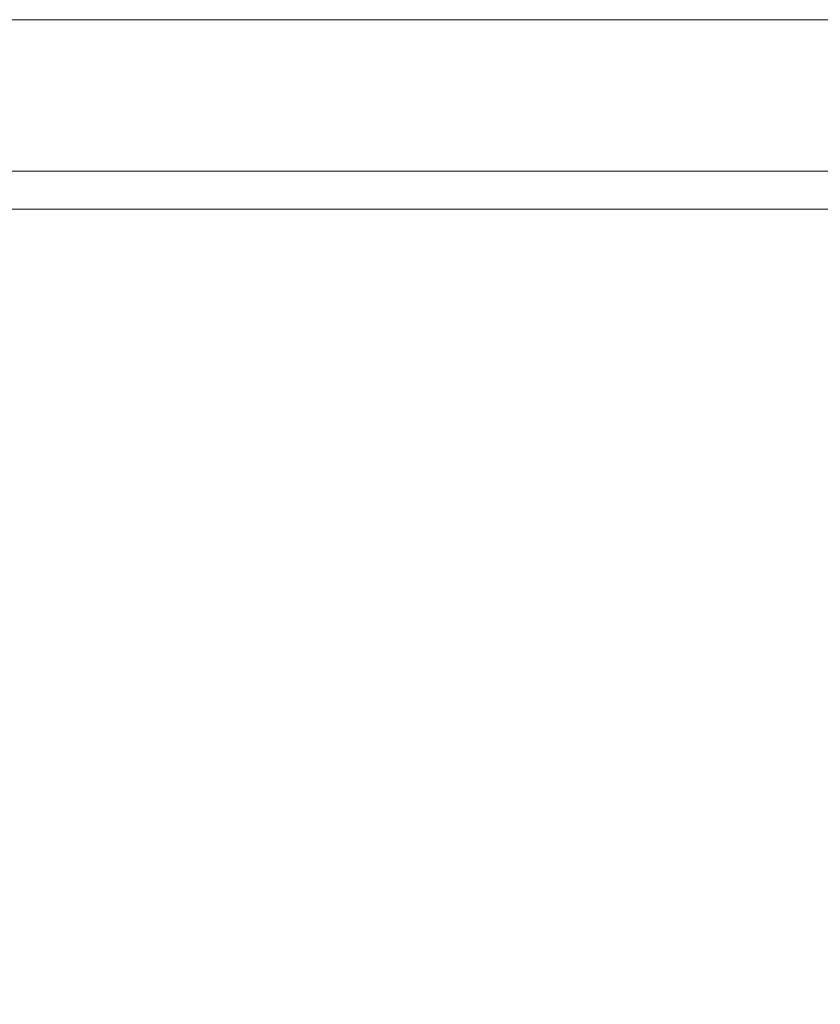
# Model space of a CAD drawing. Header units: millimetres. Extents: x 71658 to 298332, y -154437 to -30421.
# Tile 65 of 155: x 91814 to 91878, y -59008 to -58930. Entities that reach past the tile are written whole.
import ezdxf

# ---------------------------------------------------------------- set-up
doc = ezdxf.new("R2010")
doc.units = ezdxf.units.MM
doc.header["$LTSCALE"] = 500
doc.header["$MEASUREMENT"] = 0
doc.layers.add('A-13-UKS', color=250, linetype='Continuous', lineweight=5)
doc.layers.add('SA_Ripplagi', color=45, linetype='Continuous', lineweight=9)

# ---------------------------------------------------------------- blocks, each defined once
blk = doc.blocks.new('lükanduksed')
at = {"layer": 'A-13-UKS'}
for p, q in [((91864.91738514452, -58930.09207830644), (90980.28880027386, -58930.09207830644)), ((91864.91738514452, -58930.09207830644), (91887.28880329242, -58930.09207830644)), ((91864.91738514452, -58942.09207830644), (90980.28874895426, -58942.09207830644)), ((91864.91738514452, -58942.09207830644), (91887.28885496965, -58942.09207830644))]:
    blk.add_line(p, q, dxfattribs=at)

msp = doc.modelspace()

# ---------------------------------------------------------------- linework, layer by layer
at = {"layer": 'SA_Ripplagi', "color": 18, "true_color": 0x000000}
msp.add_lwpolyline([(95030.28881686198, -60089.41361150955), (90930.28880027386, -60089.41361150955), (90930.28880027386, -58945.09204778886), (95030.28881686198, -58945.09204778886)], close=True, dxfattribs=at)

# ---------------------------------------------------------------- block references
at = {"layer": 'A-13-UKS'}
msp.add_blockref('lükanduksed', (0, 0), dxfattribs=at)

doc.saveas('drawing.dxf')
